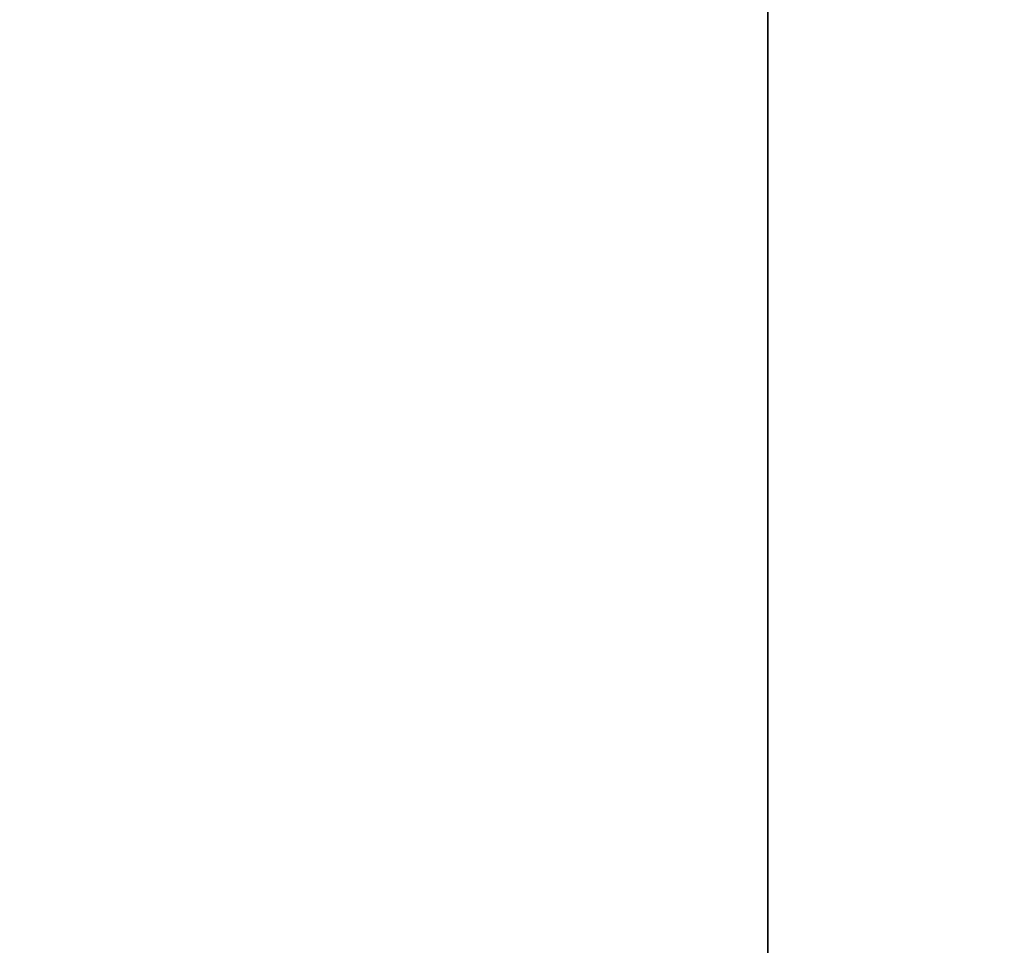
# Model space of a CAD drawing. Header units: millimetres. Extents: x 549 to 1049, y -22 to 79.
# Tile 93 of 127: x 664.5818 to 664.6606, y 48.0084 to 48.0825. Entities that reach past the tile are written whole.
import ezdxf

# ---------------------------------------------------------------- set-up
doc = ezdxf.new("R2010")
doc.units = ezdxf.units.MM
doc.header["$LTSCALE"] = 41.718519
doc.layers.add('34', color=7, linetype='CONTINUOUS')
doc.layers.add('35', color=7, linetype='CONTINUOUS')

msp = doc.modelspace()

# ---------------------------------------------------------------- linework, layer by layer
at = {"layer": '34', "color": 44, "linetype": 'Continuous', "true_color": 0x8c7500}
for points in [[(664.862095, 77.39743, 131.826909), (658.100553, -22.00257, 136.280606), (658.100553, 77.39743, 136.280606), (664.862095, 77.39743, 131.826909)], [(664.862095, -22.00257, 131.826909), (658.100553, -22.00257, 136.280606), (664.862095, 77.39743, 131.826909), (664.862095, -22.00257, 131.826909)]]:
    msp.add_3dface(points, dxfattribs=at)
at = {"layer": '35', "color": 44, "linetype": 'Continuous', "true_color": 0x8c7500}
for points in [[(657.884781, -22.00257, 549.182616), (664.641665, -22.00257, 553.643377), (657.884781, 77.39743, 549.182616), (657.884781, -22.00257, 549.182616)], [(657.884781, 77.39743, 549.182616), (664.641665, -22.00257, 553.643377), (664.641665, 77.39743, 553.643377), (657.884781, 77.39743, 549.182616)], [(664.641665, 77.39743, 553.643377), (671.539453, -22.00257, 557.882998), (671.539453, 77.39743, 557.882998), (664.641665, 77.39743, 553.643377)], [(664.641665, -22.00257, 553.643377), (671.539453, -22.00257, 557.882998), (664.641665, 77.39743, 553.643377), (664.641665, -22.00257, 553.643377)]]:
    msp.add_3dface(points, dxfattribs=at)

doc.saveas('drawing.dxf')
